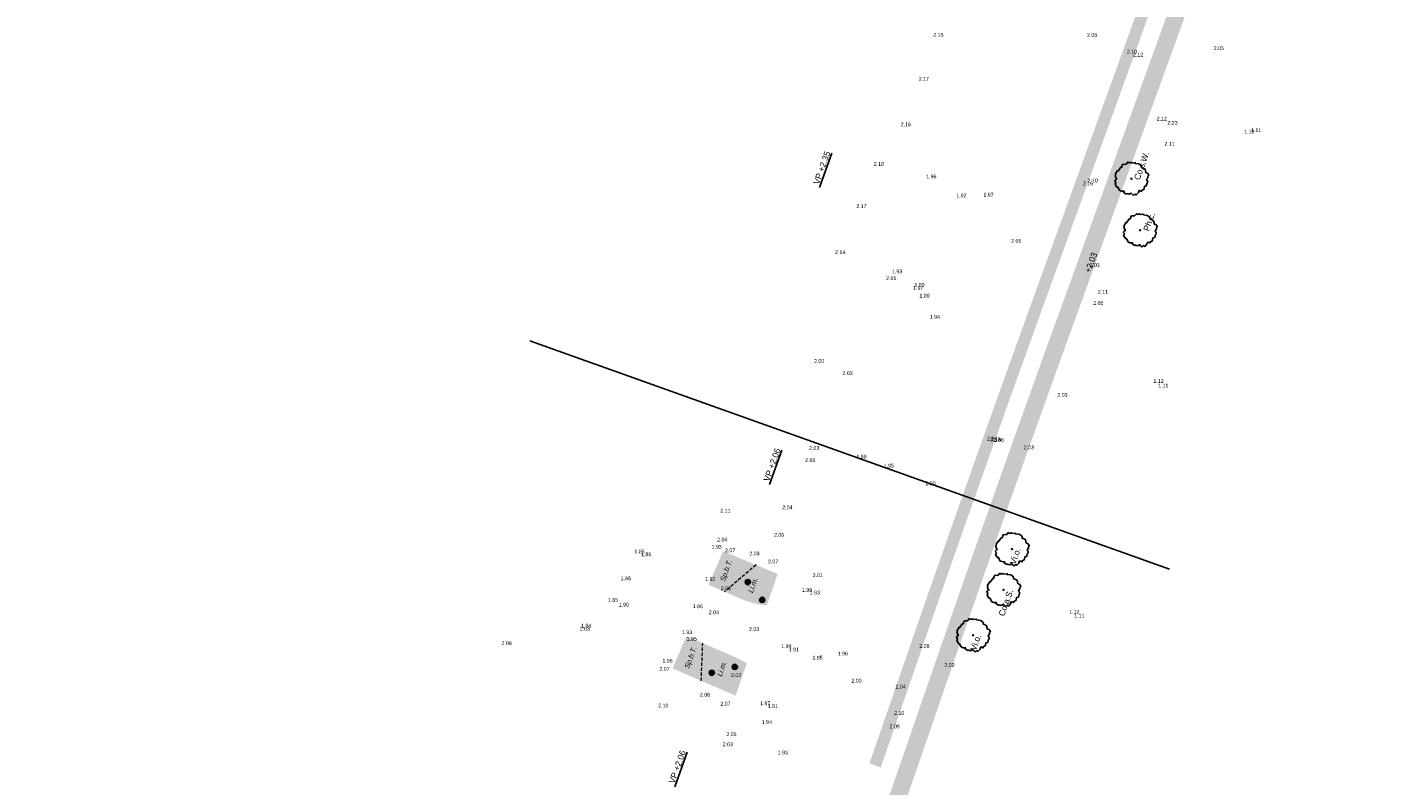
# Model space of a CAD drawing. Header units: metres. Extents: x 132707 to 140183, y 449708 to 457222.
# Tile 13 of 29: x 136524 to 136602, y 453818 to 453862. Entities that reach past the tile are written whole.
import ezdxf

# ---------------------------------------------------------------- set-up
doc = ezdxf.new("R2010")
doc.units = ezdxf.units.M
doc.linetypes.add('DASHED2', pattern=[9.524999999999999, 6.35, -3.175])
doc.layers.add('-DR-alg-hulplijnen', color=210, linetype='Continuous', plot=False)
for name, color, linetype in [('-DR-bs-txt-hoogtemaat', 253, 'Continuous'), ('-DR-nw-gr-arc-solitaire vaste planten-Aster Nova', 150, 'Continuous'), ('-DR-nw-gr-arc-solitaire vaste planten-Euphorbia', 21, 'Continuous'), ('-DR-nw-gr-solitaire heester', 96, 'Continuous'), ('-DR-nw-gr-text', 2, 'Continuous')]:
    doc.layers.add(name, color=color, linetype=linetype)
doc.layers.add('-DR-nw-gr-arc-beplanting', color=7, linetype='Continuous', true_color=0xabceb2)
doc.layers.add('-DR-nw-gr-arc-gras', color=7, linetype='Continuous', true_color=0x8ebf73)
doc.layers.add('-DR-nw-gr-plantvak-scheiding', color=1, linetype='DASHED2', lineweight=9)
doc.styles.add('Drong', font='txt', dxfattribs={"height": 1.8})
pattern_1 = [(115.3356253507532, (136636.3656212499, 453727.9595244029), (-0.3355215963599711, -0.1588556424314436), [0.09, -0.2812275]), (205.3356253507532, (136636.3656212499, 453727.9595244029), (0.1588556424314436, -0.335521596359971), [0.09, -0.2812275])]

# ---------------------------------------------------------------- blocks, each defined once
blk = doc.blocks.new('Solitaire heester')
blk.add_lwpolyline([(-1.738422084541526, -4.390808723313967), (-2.165650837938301, -3.928363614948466), (-2.483742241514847, -4.006582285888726), (-2.464906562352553, -3.243960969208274), (-3.108512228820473, -3.265308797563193), (-3.941315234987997, -2.904578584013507), (-3.868064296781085, -2.452012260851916), (-4.359586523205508, -2.179992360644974), (-4.239036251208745, -1.822945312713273), (-3.950943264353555, -1.283816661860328), (-4.465961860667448, -0.924314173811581), (-4.503076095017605, -0.2488687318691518), (-4.693194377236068, -0.1051291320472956), (-4.52288920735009, 0.7919674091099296), (-4.165535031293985, 0.7508631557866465), (-4.408840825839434, 1.52244183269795), (-4.334976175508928, 2.133900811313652), (-3.641002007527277, 2.854190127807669), (-3.727257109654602, 3.148478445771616), (-3.088619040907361, 3.940484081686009), (-2.461086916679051, 3.914225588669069), (-2.205140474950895, 4.358141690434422), (-1.729077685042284, 4.197407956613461), (-1.539266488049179, 3.97422214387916), (-0.8928984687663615, 4.71058514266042), (-0.7661533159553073, 4.614758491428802), (-0.2489862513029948, 4.811378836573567), (0.8385356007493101, 4.576780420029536), (0.7504387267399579, 4.394391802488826), (2.044152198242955, 4.063660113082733), (2.201816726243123, 3.745261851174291), (2.885605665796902, 3.885625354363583), (3.186395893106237, 3.598453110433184), (3.366635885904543, 2.954233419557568), (4.159869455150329, 2.633380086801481), (4.070851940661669, 2.212653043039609), (4.434400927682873, 1.71867540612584), (4.306120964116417, 1.417271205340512), (4.763654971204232, 0.573362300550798), (4.517280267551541, 0.5504799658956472), (4.76739476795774, -0.5150800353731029), (4.517336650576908, -1.491315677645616), (3.976366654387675, -1.679899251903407), (4.022745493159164, -2.013757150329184), (3.932500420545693, -2.752268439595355), (3.0564445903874, -3.305015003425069), (3.102209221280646, -3.797765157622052), (2.654917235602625, -4.415726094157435), (2.345783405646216, -4.231802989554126), (1.876529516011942, -4.365050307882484), (1.329057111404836, -4.180206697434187), (0.6990696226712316, -4.789516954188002), (0.4057020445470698, -4.637433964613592), (-0.5083884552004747, -4.753073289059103), (-0.8481344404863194, -4.267132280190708), (-1.476280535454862, -4.399766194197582), (-1.738422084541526, -4.390808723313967)])
blk.add_circle((0, 0), 0.15)

msp = doc.modelspace()

# ---------------------------------------------------------------- hatches: boundary and pattern name
at = {"layer": '-DR-nw-gr-arc-beplanting'}
h = msp.add_hatch(color=256, dxfattribs=at)
h.dxf.hatch_style = 1
h.paths.add_polyline_path([(136563.4709870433, 453829.6318042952), (136564.4013241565, 453829.2311332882), (136566.2264154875, 453830.7893915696), (136564.3135321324, 453831.5849856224)])
h = msp.add_hatch(color=256, dxfattribs=at)
h.dxf.hatch_style = 1
edge = h.paths.add_edge_path()
edge.add_line((136564.4059896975, 453829.2351167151), (136565.3571766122, 453828.819473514))
edge.add_arc((136567.2874571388, 453833.3014838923), 4.879999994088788, 246.6997638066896, 264.8691515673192)
edge.add_line((136566.8510360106, 453828.4410377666), (136567.4823499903, 453830.2670314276))
edge.add_line((136567.4823499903, 453830.2670314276), (136566.2264154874, 453830.7893915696))
edge.add_line((136566.2264154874, 453830.7893915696), (136564.4059896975, 453829.2351167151))
h = msp.add_hatch(color=256, dxfattribs=at)
h.dxf.hatch_style = 1
h.paths.add_polyline_path([(136561.3830411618, 453824.7837032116), (136563.0494817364, 453824.0622829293), (136563.1325021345, 453826.2498779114), (136562.189407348, 453826.6560433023)])
h = msp.add_hatch(color=256, dxfattribs=at)
h.dxf.hatch_style = 1
edge = h.paths.add_edge_path()
edge.add_line((136563.0494817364, 453824.0622829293), (136565.039312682, 453823.2008634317))
edge.add_line((136565.039312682, 453823.2008634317), (136565.6861320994, 453825.0717045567))
edge.add_arc((136563.0172557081, 453820.9861814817), 4.879999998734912, 56.84533955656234, 66.69976385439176)
edge.add_line((136564.9475362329, 453825.4681918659), (136563.1325021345, 453826.2498779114))
edge.add_line((136563.1325021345, 453826.2498779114), (136563.0494817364, 453824.0622829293))
at = {"layer": '-DR-nw-gr-arc-gras', "transparency": 33554687}
h = msp.add_hatch(dxfattribs=at)
h.set_pattern_fill('AGR-BOLLEN', color=256, scale=0.15, pattern_type=2)
h.set_pattern_definition(pattern_1)
edge = h.paths.add_edge_path()
edge.add_arc((11815580.01601901, -3784284.906784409), 12424198.77081867, 160.0566581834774, 160.0569484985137, ccw=False)
edge.add_line((136455.7817502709, 453494.2542064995), (136455.1236357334, 453494.4933991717))
edge.add_line((136455.1236357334, 453494.4933991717), (136433.813485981, 453435.768343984))
edge.add_line((136433.813485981, 453435.768343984), (136432.1794965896, 453431.2550945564))
edge.add_line((136432.1794965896, 453431.2550945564), (136431.6775962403, 453429.8696168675))
edge.add_line((136431.6775962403, 453429.8696168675), (136432.3361921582, 453429.6307909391))
edge.add_line((136432.3361921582, 453429.6307909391), (136434.3092712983, 453435.0765755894))
h = msp.add_hatch(dxfattribs=at)
h.set_pattern_fill('AGR-BOLLEN', color=256, scale=0.15, pattern_type=2)
h.set_pattern_definition(pattern_1)
edge = h.paths.add_edge_path()
edge.add_arc((135150.5996934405, 454312.1875974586), 1505.199874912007, 340.9795724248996, 341.0347260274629)
edge.add_arc((137987.7467456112, 453337.202543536), 1494.800000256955, 160.0946501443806, 161.0347260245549, ccw=False)
edge.add_line((136582.2515671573, 453846.1331322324), (136590.7929055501, 453869.72143719))
edge.add_line((136590.7929055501, 453869.72143719), (136591.1421208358, 453870.6565280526))
edge.add_arc((136637.6180026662, 453852.7670783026), 49.80000004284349, 156.2805753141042, 158.9473365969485, ccw=False)
edge.add_line((136592.0247943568, 453872.7995359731), (136594.3137801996, 453878.0091917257))
edge.add_arc((136548.3543614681, 453898.2025526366), 50.19999995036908, 336.2805753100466, 340.0946501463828)
edge.add_line((136595.5552297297, 453881.1110918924), (136599.6591130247, 453892.4446377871))
edge.add_line((136599.6591130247, 453892.4446377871), (136600.3172924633, 453892.2063106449))
edge.add_line((136600.3172924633, 453892.2063106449), (136596.2134091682, 453880.8727647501))
edge.add_arc((136548.3543614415, 453898.202552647), 50.89999997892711, 336.28057531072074, 340.09465014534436, ccw=False)
edge.add_line((136594.9546485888, 453877.727610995), (136592.6670885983, 453872.5212004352))
edge.add_arc((136637.6181102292, 453852.7670373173), 49.10011513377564, 156.2764457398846, 160.0946479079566)
edge.add_line((136591.4514162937, 453869.4840250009), (136582.9097465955, 453845.8948050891))
edge.add_arc((137987.7467491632, 453337.2025422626), 1494.100004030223, 160.0946501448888, 161.0347494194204)
edge.add_line((136574.7526847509, 453822.7770432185), (136573.462002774, 453819.0384904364))
edge.add_line((136573.462002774, 453819.0384904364), (136572.7998947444, 453819.2687526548))
edge.add_line((136572.7998947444, 453819.2687526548), (136573.6193297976, 453821.6350739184))
h = msp.add_hatch(dxfattribs=at)
h.set_pattern_fill('AGR-BOLLEN', color=256, scale=0.15, pattern_type=2)
h.set_pattern_definition(pattern_1)
h.paths.add_polyline_path([(136568.0720297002, 453797.8587058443, 0.00426733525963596), (136576.6443144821, 453822.1276301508, -0.004101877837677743), (136584.7902592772, 453845.2138703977), (136593.3319289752, 453868.803090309, -0.0166435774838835), (136594.4967152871, 453871.7134388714), (136596.7857011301, 453876.9230946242, 0.01664357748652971), (136598.09392185, 453880.1918300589), (136602.1978051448, 453891.5253759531), (136601.2575488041, 453891.865843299), (136597.1536655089, 453880.5322974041, -0.01664357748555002), (136595.8701748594, 453877.3253528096), (136593.5811890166, 453872.1156970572, 0.01664357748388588), (136592.3916726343, 453869.1435576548), (136583.8500029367, 453845.5543377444, 0.004101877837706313), (136575.698598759, 453822.4526251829, -0.004267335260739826), (136567.1319988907, 453798.1997953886), (136565.4655276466, 453793.6070592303), (136565.5595307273, 453793.5729502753, 0.4142135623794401), (136566.6975191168, 453791.1388215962), (136571.674254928, 453789.3330163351), (136572.83543509, 453792.6018040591), (136571.8931243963, 453792.9365435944), (136571.068949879, 453790.6164457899), (136567.0386086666, 453792.0788524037, -0.4142135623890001), (136566.439667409, 453793.3599727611)])
at = {"layer": '-DR-nw-gr-arc-solitaire vaste planten-Aster Nova'}
h = msp.add_hatch(color=256, dxfattribs=at)
h.dxf.hatch_style = 1
edge = h.paths.add_edge_path()
edge.add_arc((136566.5811936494, 453828.7632283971), 0.15, 0, 360)
h = msp.add_hatch(color=256, dxfattribs=at)
h.dxf.hatch_style = 1
edge = h.paths.add_edge_path()
edge.add_arc((136563.6589201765, 453824.5314825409), 0.15, 0, 360)
at = {"layer": '-DR-nw-gr-arc-solitaire vaste planten-Euphorbia'}
h = msp.add_hatch(color=256, dxfattribs=at)
h.dxf.hatch_style = 1
edge = h.paths.add_edge_path()
edge.add_arc((136565.7465579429, 453829.7908894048), 0.15, 0, 360)
h = msp.add_hatch(color=256, dxfattribs=at)
h.dxf.hatch_style = 1
edge = h.paths.add_edge_path()
edge.add_arc((136564.9911972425, 453824.8699832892), 0.15, 0, 360)

# ---------------------------------------------------------------- linework, layer by layer
at = {"layer": '-DR-alg-hulplijnen', "flags": 128}
msp.add_lwpolyline([(136553.1158486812, 453843.7884416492), (136590.2031272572, 453830.535284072)], dxfattribs=at)
at = {"layer": '-DR-nw-gr-arc-solitaire vaste planten-Aster Nova'}
for centre in [(136566.5811936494, 453828.7632283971), (136563.6589201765, 453824.5314825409)]:
    msp.add_circle(centre, 0.15, dxfattribs=at)
at = {"layer": '-DR-nw-gr-arc-solitaire vaste planten-Euphorbia'}
for centre in [(136565.7465579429, 453829.7908894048), (136564.9911972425, 453824.8699832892)]:
    msp.add_circle(centre, 0.15, dxfattribs=at)
at = {"layer": '-DR-nw-gr-plantvak-scheiding', "ltscale": 0.03, "flags": 128}
for points in [[(136566.2264154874, 453830.7893915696), (136564.4013241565, 453829.2311332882)], [(136563.0494817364, 453824.0622829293), (136563.1325021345, 453826.2498779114)]]:
    msp.add_lwpolyline(points, dxfattribs=at)

# ---------------------------------------------------------------- block references
at = {"layer": '-DR-nw-gr-solitaire heester', "xscale": 0.2, "yscale": 0.2, "zscale": 0.2, "rotation": 70.17551579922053}
for p in [(136587.9976097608, 453853.2049149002), (136588.4939210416, 453850.2132045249), (136581.0676652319, 453831.7068122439), (136580.5781923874, 453829.3445898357), (136578.8134236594, 453826.7110854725)]:
    msp.add_blockref('Solitaire heester', p, dxfattribs=at)

# ---------------------------------------------------------------- texts
at = {"layer": '-DR-bs-txt-hoogtemaat', "style": 'Drong'}
for s, p in [('%%U VP +2.35', (136569.8333659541, 453852.7146684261)), ('+2.03', (136585.6133510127, 453847.6969882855)), ('%%U VP +2.06', (136566.9432905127, 453835.4757334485)), ('%%U VP +2.06', (136561.449560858, 453817.9452470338))]:
    msp.add_text(s, height=0.36, rotation=70.33562535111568, dxfattribs=at).set_placement(p)
at = {"layer": '-DR-bs-txt-hoogtemaat', "color": 253, "char_height": 0.22, "attachment_point": 7, "style": 'Drong'}
for s, insert in [('2.15', (136576.503, 453861.446, 2.149)), ('2.06', (136585.418, 453861.4359999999, 2.064)), ('2.05', (136592.764, 453860.667, 2.052)), ('2.10', (136587.731, 453860.4749999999, 2.097)), ('2.12', (136588.084, 453860.2959999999, 2.124)), ('2.17', (136575.667, 453858.895, 2.168)), ('2.16', (136574.614, 453856.2459999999, 2.159)), ('2.12', (136589.457, 453856.579, 2.124)), ('2.23', (136590.08, 453856.3329999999, 2.232)), ('1.13', (136594.534, 453855.83, 1.128)), ('1.11', (136594.932, 453855.906, 1.113)), ('2.11', (136589.908, 453855.1149999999, 2.107)), ('2.18', (136573.055, 453853.9469999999, 2.181)), ('1.96', (136576.096, 453853.223, 1.958)), ('2.10', (136585.453, 453852.982, 2.096)), ('1.92', (136577.841, 453852.1209999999, 1.924)), ('1.97', (136579.413, 453852.166, 1.967)), ('2.16', (136585.181, 453852.82, 2.16)), ('2.17', (136572.044, 453851.4959999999, 2.171)), ('2.01', (136581.021, 453849.489, 2.007)), ('2.14', (136570.812, 453848.832, 2.139)), ('1.93', (136574.112, 453847.7139999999, 1.93)), ('2.03', (136585.565, 453848.0829999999, 2.028)), ('2.01', (136573.772, 453847.321, 2.014)), ('1.97', (136575.338, 453846.755, 1.968)), ('1.89', (136575.412, 453846.9299999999, 1.889)), ('1.89', (136575.699, 453846.3059999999, 1.893)), ('2.05', (136585.778, 453845.88, 2.049)), ('2.11', (136586.05, 453846.532, 2.109)), ('1.94', (136576.2997310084, 453845.0729978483, 1.936)), ('2.00', (136569.591, 453842.509, 1.996)), ('2.03', (136571.2370317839, 453841.8057852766, 2.034)), ('1.12', (136589.27, 453841.356, 1.121)), ('1.11', (136589.546, 453841.0939999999, 1.106)), ('2.03', (136583.694, 453840.548, 2.025)), ('2.04', (136579.627, 453838.0079999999, 2.037)), ('2.13', (136579.818, 453837.966, 2.129)), ('2.03', (136569.3, 453837.46, 2.033)), ('2.06', (136580.014, 453837.928, 2.064)), ('2.03', (136581.75, 453837.5, 2.029)), ('2.03', (136569.076, 453836.759, 2.034)), ('1.99', (136572.047, 453836.961, 1.986)), ('1.95', (136573.628, 453836.434, 1.948)), ('2.00', (136576.047, 453835.412, 2.002)), ('2.11', (136564.149, 453833.825, 2.107)), ('2.04', (136567.749, 453834.016, 2.037)), ('1.93', (136563.644, 453831.7289999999, 1.931)), ('2.04', (136563.971, 453832.146, 2.042)), ('2.06', (136567.267, 453832.422, 2.063)), ('1.85', (136559.174, 453831.455, 1.846)), ('1.86', (136559.56, 453831.293, 1.863)), ('2.07', (136564.429, 453831.5239999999, 2.066)), ('2.08', (136565.837, 453831.34, 2.076)), ('2.07', (136566.923, 453830.8769999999, 2.065)), ('1.96', (136558.375, 453829.9, 1.96)), ('1.92', (136563.277, 453829.858, 1.915)), ('2.01', (136569.514, 453830.0839999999, 2.006)), ('1.85', (136557.635, 453828.646, 1.854)), ('2.03', (136564.179, 453829.321, 2.028)), ('1.98', (136568.888, 453829.2239999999, 1.981)), ('1.93', (136569.336, 453829.0729999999, 1.932)), ('1.90', (136558.261, 453828.37, 1.895)), ('1.96', (136562.554, 453828.2779999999, 1.957)), ('2.04', (136563.486, 453827.929, 2.04)), ('1.12', (136584.39, 453827.9579999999, 1.123)), ('1.94', (136556.085, 453827.1529999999, 1.94)), ('1.11', (136584.679, 453827.732, 1.113)), ('2.03', (136556.005, 453826.976, 2.025)), ('1.93', (136561.932, 453826.77, 1.933)), ('1.95', (136562.199, 453826.381, 1.949)), ('2.03', (136565.815, 453826.962, 2.034)), ('2.09', (136551.465, 453826.131, 2.086)), ('1.99', (136567.688, 453825.9629999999, 1.986)), ('1.91', (136568.126, 453825.771, 1.906)), ('1.96', (136570.967, 453825.5339999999, 1.958)), ('2.06', (136575.693, 453825.9739999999, 2.064)), ('2.07', (136560.622, 453824.65, 2.069)), ('1.96', (136560.796, 453825.112, 1.959)), ('1.95', (136569.495, 453825.291, 1.946)), ('2.02', (136577.146, 453824.8649999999, 2.024)), ('2.02', (136564.778, 453824.2789999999, 2.02)), ('2.00', (136571.755, 453823.962, 1.996)), ('2.08', (136562.969, 453823.1439999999, 2.079)), ('2.04', (136574.308, 453823.613, 2.044)), ('2.10', (136560.551, 453822.5189999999, 2.104)), ('2.07', (136564.158, 453822.6259999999, 2.069)), ('1.97', (136566.463, 453822.6439999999, 1.974)), ('1.91', (136566.903, 453822.4859999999, 1.911)), ('1.94', (136566.5583333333, 453821.5569999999, 1.936)), ('2.10', (136574.236, 453822.0839999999, 2.096)), ('2.05', (136564.5013333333, 453820.853, 2.047)), ('2.09', (136573.967, 453821.3049999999, 2.093)), ('2.03', (136564.2973333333, 453820.266, 2.033)), ('1.93', (136567.477, 453819.787, 1.928))]:
    msp.add_mtext(s, dxfattribs=dict(at, insert=insert))
at = {"layer": '-DR-nw-gr-text', "attachment_point": 1, "rotation": 70.33562535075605, "style": 'Drong'}
for s, width, insert, char_height in [('Co.s.W.', 2.13358308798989, (136588.1283546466, 453853.2131019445, -2.029), 0.36), ('Ph.c.', 2.13358308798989, (136588.6692610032, 453850.2478546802, -2.029), 0.36), ('Vi.o.', 2.13358308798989, (136580.9228327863, 453830.9106650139, -2.029), 0.36), ('\\pt0.3;{\\fEurostile|b0|i1|c0|p34;Sp.b.T.}', 1.787823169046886, (136564.127138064, 453829.898580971, -8.128), 0.3), ('\\pt0.3;{\\fEurostile|b0|i1|c0|p34;Li.m.}', 1.787823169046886, (136565.7487988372, 453829.2434174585, -6.1455), 0.3), ('Co.a.S.', 2.13358308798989, (136580.2773598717, 453827.9023920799, -2.029), 0.36), ('Vi.o.', 2.13358308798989, (136578.6285624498, 453825.8953302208, -2.029), 0.36), ('\\pt0.3;{\\fEurostile|b0|i1|c0|p34;Sp.b.T.}', 1.787823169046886, (136562.0614035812, 453824.8534357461, -8.128), 0.3), ('\\pt0.3;{\\fEurostile|b0|i1|c0|p34;Li.m.}', 1.787823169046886, (136563.9445629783, 453824.3939876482, -6.1455), 0.3)]:
    msp.add_mtext_dynamic_manual_height_columns(s, width=width, gutter_width=1.8, heights=[0], dxfattribs=dict(at, insert=insert, char_height=char_height))

doc.saveas('drawing.dxf')
